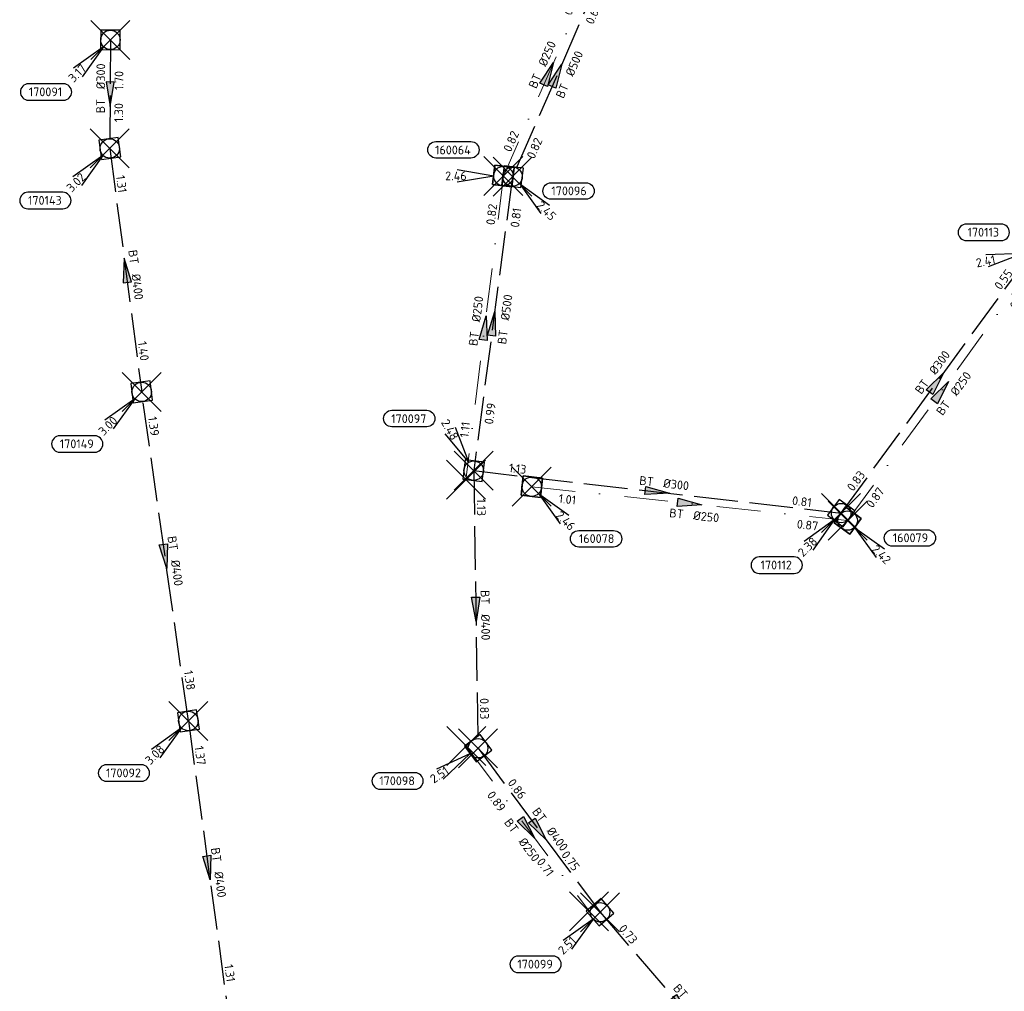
# Model space of a CAD drawing. Header units: metres. Extents: x 153343 to 157271, y 461673 to 467005.
# Tile 112 of 191: x 153775 to 153927, y 466117 to 466266. Entities that reach past the tile are written whole.
import ezdxf
from ezdxf.enums import TextEntityAlignment as Align

# ---------------------------------------------------------------- set-up
doc = ezdxf.new("R2010")
doc.units = ezdxf.units.M
doc.header["$LTSCALE"] = 0.75
doc.header["$PDMODE"] = 3
doc.header["$PDSIZE"] = 3
doc.linetypes.add('RI-HWA_BETON', pattern=[11.4, 9, -2.4])
doc.linetypes.add('RI-VWA_BETON', pattern=[19, 9, -5, 0, -5])
doc.layers.get('0').update_dxf_attribs({"lineweight": 25})
doc.layers.get('defpoints').update_dxf_attribs({"lineweight": 25})
for name, color, linetype in [('B-OI-RI-HWA_PUTNUMMER-S @ 0.75', 151, 'Continuous'), ('B-OI-RI-HWA_TRANSPORTLEIDING_BETON_300-G', 151, 'RI-HWA_BETON'), ('B-OI-RI-HWA_TRANSPORTLEIDING_BETON_400-G', 151, 'RI-HWA_BETON'), ('B-OI-RI-HWA_TRANSPORTLEIDING_BETON_500-G', 151, 'RI-HWA_BETON'), ('B-OI-RI-VWA_PUTNUMMER-S @ 0.75', 33, 'Continuous')]:
    doc.layers.add(name, color=color, linetype=linetype)
for name, color, linetype, lineweight in [('B-OI-RI-HWA_RIOOLPUT_INSPECTIEPUT-S', 151, 'Continuous', 25), ('B-OI-RI-HWA_STROOMRICHTING-S @ 0.75', 151, 'Continuous', 25), ('B-OI-RI-VWA_RIOOLPUT_INSPECTIEPUT_BETON-S', 33, 'Continuous', 25), ('B-OI-RI-VWA_STROOMRICHTING-S @ 0.75', 33, 'Continuous', 25), ('B-OI-RI-VWA_TRANSPORTLEIDING_BETON_250-G', 33, 'RI-VWA_BETON', 18)]:
    doc.layers.add(name, color=color, linetype=linetype, lineweight=lineweight)
doc.layers.add('inspectieput', color=7, linetype='Continuous', plot=False)
doc.styles.add('NLCS-ISO', font='isocpeur.ttf')

# ---------------------------------------------------------------- blocks, each defined once
blk = doc.blocks.new('*U48')
at = {"ltscale": 0.1}
blk.add_hatch(color=256, dxfattribs=at).paths.add_polyline_path([(-2.500000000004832, 0), (2.500000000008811, -0.8333333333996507), (2.500000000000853, 0.8333333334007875)])
at = {"ltscale": 0.1, "flags": 128}
blk.add_lwpolyline([(-2.500000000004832, 0), (2.500000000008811, -0.8333333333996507), (2.500000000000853, 0.8333333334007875)], close=True, dxfattribs=at)
at = {"ltscale": 0.1, "style": 'NLCS-ISO'}
for tag, p in [('BOBL', (-15.87647177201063, 1.133058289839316e-13)), ('MAT', (-1, 0.5000000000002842))]:
    blk.add_attdef(tag, text='', height=1.8, dxfattribs=at).set_placement(p, align=Align.BOTTOM_RIGHT)
for tag, p in [('DIA', (1, 0.5000000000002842)), ('BOBR', (14.93048328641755, -0.002190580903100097))]:
    blk.add_attdef(tag, text='', height=1.8, dxfattribs=at).set_placement(p, align=Align.BOTTOM_LEFT)
at = {"layer": 'defpoints', "ltscale": 0.1, "style": 'NLCS-ISO', "flags": 1}
blk.add_attdef('JVA', text='', height=1.8, dxfattribs=at).set_placement((0, -0.9999999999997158), align=Align.TOP_CENTER)
blk = doc.blocks.new('*U64')
at = {"ltscale": 0.1}
blk.add_hatch(color=256, dxfattribs=at).paths.add_polyline_path([(2.500000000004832, 0), (-2.500000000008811, -0.8333333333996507), (-2.500000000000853, 0.8333333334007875)])
at = {"ltscale": 0.1, "flags": 128}
blk.add_lwpolyline([(2.500000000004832, 0), (-2.500000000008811, -0.8333333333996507), (-2.500000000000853, 0.8333333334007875)], close=True, dxfattribs=at)
at = {"ltscale": 0.1, "style": 'NLCS-ISO'}
for tag, p in [('BOBL', (-23.91659564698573, 1.124004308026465e-13)), ('MAT', (-1, 0.5000000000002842))]:
    blk.add_attdef(tag, text='', height=1.8, dxfattribs=at).set_placement(p, align=Align.BOTTOM_RIGHT)
for tag, p in [('DIA', (1, 0.5000000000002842)), ('BOBR', (22.9706051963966, -0.007811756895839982))]:
    blk.add_attdef(tag, text='', height=1.8, dxfattribs=at).set_placement(p, align=Align.BOTTOM_LEFT)
at = {"layer": 'defpoints', "ltscale": 0.1, "style": 'NLCS-ISO', "flags": 1}
blk.add_attdef('JVA', text='', height=1.8, dxfattribs=at).set_placement((0, -0.9999999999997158), align=Align.TOP_CENTER)
blk = doc.blocks.new('*U74')
at = {"ltscale": 0.1}
blk.add_hatch(color=256, dxfattribs=at).paths.add_polyline_path([(2.500000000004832, 0), (-2.500000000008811, -0.8333333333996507), (-2.500000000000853, 0.8333333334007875)])
at = {"ltscale": 0.1, "flags": 128}
blk.add_lwpolyline([(2.500000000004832, 0), (-2.500000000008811, -0.8333333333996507), (-2.500000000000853, 0.8333333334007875)], close=True, dxfattribs=at)
at = {"ltscale": 0.1, "style": 'NLCS-ISO'}
for tag, p in [('BOBL', (-16.21236164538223, 1.132680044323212e-13)), ('MAT', (-1, 0.5000000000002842))]:
    blk.add_attdef(tag, text='', height=1.8, dxfattribs=at).set_placement(p, align=Align.BOTTOM_RIGHT)
for tag, p in [('DIA', (1, 0.5000000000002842)), ('BOBR', (15.2663730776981, -0.002425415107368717))]:
    blk.add_attdef(tag, text='', height=1.8, dxfattribs=at).set_placement(p, align=Align.BOTTOM_LEFT)
at = {"layer": 'defpoints', "ltscale": 0.1, "style": 'NLCS-ISO', "flags": 1}
blk.add_attdef('JVA', text='', height=1.8, dxfattribs=at).set_placement((0, -0.9999999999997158), align=Align.TOP_CENTER)
blk = doc.blocks.new('*U75')
at = {"ltscale": 0.1}
blk.add_hatch(color=256, dxfattribs=at).paths.add_polyline_path([(2.500000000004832, 0), (-2.500000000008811, -0.8333333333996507), (-2.500000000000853, 0.8333333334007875)])
at = {"ltscale": 0.1, "flags": 128}
blk.add_lwpolyline([(2.500000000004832, 0), (-2.500000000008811, -0.8333333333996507), (-2.500000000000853, 0.8333333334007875)], close=True, dxfattribs=at)
at = {"ltscale": 0.1, "style": 'NLCS-ISO'}
for tag, p in [('BOBL', (-7.293692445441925, 1.142723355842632e-13)), ('MAT', (-1, 0.5000000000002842))]:
    blk.add_attdef(tag, text='', height=1.8, dxfattribs=at).set_placement(p, align=Align.BOTTOM_RIGHT)
for tag, p in [('DIA', (1, 0.5000000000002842)), ('BOBR', (6.740135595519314, 0.003535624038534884))]:
    blk.add_attdef(tag, text='', height=1.8, dxfattribs=at).set_placement(p, align=Align.BOTTOM_LEFT)
at = {"layer": 'defpoints', "ltscale": 0.1, "style": 'NLCS-ISO', "flags": 1}
blk.add_attdef('JVA', text='', height=1.8, dxfattribs=at).set_placement((0, -0.9999999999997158), align=Align.TOP_CENTER)
blk = doc.blocks.new('*U83')
at = {"ltscale": 0.1}
blk.add_hatch(color=256, dxfattribs=at).paths.add_polyline_path([(2.500000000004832, 0), (-2.500000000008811, -0.8333333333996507), (-2.500000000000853, 0.8333333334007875)])
at = {"ltscale": 0.1, "flags": 128}
blk.add_lwpolyline([(2.500000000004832, 0), (-2.500000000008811, -0.8333333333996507), (-2.500000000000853, 0.8333333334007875)], close=True, dxfattribs=at)
at = {"ltscale": 0.1, "style": 'NLCS-ISO'}
for tag, p in [('BOBL', (-27.26190034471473, 1.120237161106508e-13)), ('MAT', (-1, 0.5000000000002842))]:
    blk.add_attdef(tag, text='', height=1.8, dxfattribs=at).set_placement(p, align=Align.BOTTOM_RIGHT)
for tag, p in [('DIA', (1, 0.5000000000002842)), ('BOBR', (27.70062234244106, -0.01111870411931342))]:
    blk.add_attdef(tag, text='', height=1.8, dxfattribs=at).set_placement(p, align=Align.BOTTOM_LEFT)
at = {"layer": 'defpoints', "ltscale": 0.1, "style": 'NLCS-ISO', "flags": 1}
blk.add_attdef('JVA', text='', height=1.8, dxfattribs=at).set_placement((0, -0.9999999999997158), align=Align.TOP_CENTER)
blk = doc.blocks.new('*U76')
at = {"ltscale": 0.1}
blk.add_hatch(color=256, dxfattribs=at).paths.add_polyline_path([(2.500000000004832, 0), (-2.500000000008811, -0.8333333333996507), (-2.500000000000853, 0.8333333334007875)])
at = {"ltscale": 0.1, "flags": 128}
blk.add_lwpolyline([(2.500000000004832, 0), (-2.500000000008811, -0.8333333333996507), (-2.500000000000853, 0.8333333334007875)], close=True, dxfattribs=at)
at = {"ltscale": 0.1, "style": 'NLCS-ISO'}
for tag, p in [('BOBL', (-19.17238766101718, 1.129346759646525e-13)), ('MAT', (-1, 0.5000000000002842))]:
    blk.add_attdef(tag, text='', height=1.8, dxfattribs=at).set_placement(p, align=Align.BOTTOM_RIGHT)
for tag, p in [('DIA', (1, 0.5000000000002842)), ('BOBR', (18.22639836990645, -0.004494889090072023))]:
    blk.add_attdef(tag, text='', height=1.8, dxfattribs=at).set_placement(p, align=Align.BOTTOM_LEFT)
at = {"layer": 'defpoints', "ltscale": 0.1, "style": 'NLCS-ISO', "flags": 1}
blk.add_attdef('JVA', text='', height=1.8, dxfattribs=at).set_placement((0, -0.9999999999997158), align=Align.TOP_CENTER)
blk = doc.blocks.new('*U77')
at = {"ltscale": 0.1}
blk.add_hatch(color=256, dxfattribs=at).paths.add_polyline_path([(2.500000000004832, 0), (-2.500000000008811, -0.8333333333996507), (-2.500000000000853, 0.8333333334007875)])
at = {"ltscale": 0.1, "flags": 128}
blk.add_lwpolyline([(2.500000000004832, 0), (-2.500000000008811, -0.8333333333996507), (-2.500000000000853, 0.8333333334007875)], close=True, dxfattribs=at)
at = {"ltscale": 0.1, "style": 'NLCS-ISO'}
for tag, p in [('BOBL', (-16.18689436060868, -3.240000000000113)), ('MAT', (-1.000000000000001, -3.740000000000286))]:
    blk.add_attdef(tag, text='', height=1.8, dxfattribs=at).set_placement(p, align=Align.BOTTOM_RIGHT)
for tag, p in [('DIA', (0.9999999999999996, -3.740000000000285)), ('BOBR', (20.1716238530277, -3.234145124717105))]:
    blk.add_attdef(tag, text='', height=1.8, dxfattribs=at).set_placement(p, align=Align.BOTTOM_LEFT)
at = {"layer": 'defpoints', "ltscale": 0.1, "style": 'NLCS-ISO', "flags": 1}
blk.add_attdef('JVA', text='', height=1.8, dxfattribs=at).set_placement((0, -0.9999999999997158), align=Align.TOP_CENTER)
blk = doc.blocks.new('*U91')
at = {"ltscale": 0.1}
blk.add_hatch(color=256, dxfattribs=at).paths.add_polyline_path([(2.500000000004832, 0), (-2.500000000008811, -0.8333333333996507), (-2.500000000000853, 0.8333333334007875)])
at = {"ltscale": 0.1, "flags": 128}
blk.add_lwpolyline([(2.500000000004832, 0), (-2.500000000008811, -0.8333333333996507), (-2.500000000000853, 0.8333333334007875)], close=True, dxfattribs=at)
at = {"ltscale": 0.1, "style": 'NLCS-ISO'}
for tag, p in [('BOBL', (-24.79381163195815, 1.123016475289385e-13)), ('MAT', (-1, 0.5000000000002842))]:
    blk.add_attdef(tag, text='', height=1.8, dxfattribs=at).set_placement(p, align=Align.BOTTOM_RIGHT)
for tag, p in [('DIA', (1, 0.5000000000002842)), ('BOBR', (23.84782096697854, -0.008425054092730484))]:
    blk.add_attdef(tag, text='', height=1.8, dxfattribs=at).set_placement(p, align=Align.BOTTOM_LEFT)
at = {"layer": 'defpoints', "ltscale": 0.1, "style": 'NLCS-ISO', "flags": 1}
blk.add_attdef('JVA', text='', height=1.8, dxfattribs=at).set_placement((0, -0.9999999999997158), align=Align.TOP_CENTER)
blk = doc.blocks.new('*U88')
at = {"ltscale": 0.1}
blk.add_hatch(color=256, dxfattribs=at).paths.add_polyline_path([(2.500000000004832, 0), (-2.500000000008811, -0.8333333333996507), (-2.500000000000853, 0.8333333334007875)])
at = {"ltscale": 0.1, "flags": 128}
blk.add_lwpolyline([(2.500000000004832, 0), (-2.500000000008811, -0.8333333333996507), (-2.500000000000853, 0.8333333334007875)], close=True, dxfattribs=at)
at = {"ltscale": 0.1, "style": 'NLCS-ISO'}
for tag, p in [('BOBL', (-21.12784763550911, 1.127144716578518e-13)), ('MAT', (-1, 0.5000000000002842))]:
    blk.add_attdef(tag, text='', height=1.8, dxfattribs=at).set_placement(p, align=Align.BOTTOM_RIGHT)
for tag, p in [('DIA', (1, 0.5000000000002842)), ('BOBR', (20.18185786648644, -0.005862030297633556))]:
    blk.add_attdef(tag, text='', height=1.8, dxfattribs=at).set_placement(p, align=Align.BOTTOM_LEFT)
at = {"layer": 'defpoints', "ltscale": 0.1, "style": 'NLCS-ISO', "flags": 1}
blk.add_attdef('JVA', text='', height=1.8, dxfattribs=at).set_placement((0, -0.9999999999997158), align=Align.TOP_CENTER)
blk = doc.blocks.new('*U89')
at = {"ltscale": 0.1}
blk.add_hatch(color=256, dxfattribs=at).paths.add_polyline_path([(-2.500000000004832, 0), (2.500000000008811, -0.8333333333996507), (2.500000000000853, 0.8333333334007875)])
at = {"ltscale": 0.1, "flags": 128}
blk.add_lwpolyline([(-2.500000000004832, 0), (2.500000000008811, -0.8333333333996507), (2.500000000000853, 0.8333333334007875)], close=True, dxfattribs=at)
at = {"ltscale": 0.1, "style": 'NLCS-ISO'}
for tag, p in [('MAT', (-1, 0.5000000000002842)), ('BOBL', (-1.809087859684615, -3.239999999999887))]:
    blk.add_attdef(tag, text='', height=1.8, dxfattribs=at).set_placement(p, align=Align.BOTTOM_RIGHT)
for tag, p in [('DIA', (1, 0.5000000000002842)), ('BOBR', (0.8631028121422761, -3.240801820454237))]:
    blk.add_attdef(tag, text='', height=1.8, dxfattribs=at).set_placement(p, align=Align.BOTTOM_LEFT)
at = {"layer": 'defpoints', "ltscale": 0.1, "style": 'NLCS-ISO', "flags": 1}
blk.add_attdef('JVA', text='', height=1.8, dxfattribs=at).set_placement((0, -0.9999999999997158), align=Align.TOP_CENTER)
blk = doc.blocks.new('*U197')
at = {"ltscale": 0.1}
blk.add_hatch(color=256, dxfattribs=at).paths.add_polyline_path([(2.500000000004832, 0), (-2.500000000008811, -0.8333333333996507), (-2.500000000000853, 0.8333333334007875)])
at = {"ltscale": 0.1, "flags": 128}
blk.add_lwpolyline([(2.500000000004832, 0), (-2.500000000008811, -0.8333333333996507), (-2.500000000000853, 0.8333333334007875)], close=True, dxfattribs=at)
at = {"ltscale": 0.1, "style": 'NLCS-ISO'}
for tag, p in [('BOBL', (-13.3745258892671, -3.240000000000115)), ('MAT', (-1.000000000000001, -3.740000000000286))]:
    blk.add_attdef(tag, text='', height=1.8, dxfattribs=at).set_placement(p, align=Align.BOTTOM_RIGHT)
for tag, p in [('DIA', (0.9999999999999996, -3.740000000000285)), ('BOBR', (12.42853801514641, -3.239558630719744))]:
    blk.add_attdef(tag, text='', height=1.8, dxfattribs=at).set_placement(p, align=Align.BOTTOM_LEFT)
at = {"layer": 'defpoints', "ltscale": 0.1, "style": 'NLCS-ISO', "flags": 1}
blk.add_attdef('JVA', text='', height=1.8, dxfattribs=at).set_placement((0, -0.9999999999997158), align=Align.TOP_CENTER)
blk = doc.blocks.new('*U2351')
at = {"ltscale": 0.1}
blk.add_hatch(color=256, dxfattribs=at).paths.add_polyline_path([(2.500000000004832, 0), (-2.500000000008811, -0.8333333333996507), (-2.500000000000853, 0.8333333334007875)])
at = {"ltscale": 0.1, "flags": 128}
blk.add_lwpolyline([(2.500000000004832, 0), (-2.500000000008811, -0.8333333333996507), (-2.500000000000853, 0.8333333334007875)], close=True, dxfattribs=at)
at = {"ltscale": 0.1, "style": 'NLCS-ISO'}
for tag, p in [('BOBL', (-23.41164150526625, -3.240000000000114)), ('MAT', (-1.000000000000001, -3.740000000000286))]:
    blk.add_attdef(tag, text='', height=1.8, dxfattribs=at).set_placement(p, align=Align.BOTTOM_RIGHT)
for tag, p in [('DIA', (0.9999999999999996, -3.740000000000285)), ('BOBR', (22.46565117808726, -3.232541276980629))]:
    blk.add_attdef(tag, text='', height=1.8, dxfattribs=at).set_placement(p, align=Align.BOTTOM_LEFT)
at = {"layer": 'defpoints', "ltscale": 0.1, "style": 'NLCS-ISO', "flags": 1}
blk.add_attdef('JVA', text='', height=1.8, dxfattribs=at).set_placement((0, -0.9999999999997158), align=Align.TOP_CENTER)
blk = doc.blocks.new('*U2352')
at = {"ltscale": 0.1}
blk.add_hatch(color=256, dxfattribs=at).paths.add_polyline_path([(2.500000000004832, 0), (-2.500000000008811, -0.8333333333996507), (-2.500000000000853, 0.8333333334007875)])
at = {"ltscale": 0.1, "flags": 128}
blk.add_lwpolyline([(2.500000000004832, 0), (-2.500000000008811, -0.8333333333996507), (-2.500000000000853, 0.8333333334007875)], close=True, dxfattribs=at)
at = {"ltscale": 0.1, "style": 'NLCS-ISO'}
for tag, p in [('BOBL', (-23.28834633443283, -3.240000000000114)), ('MAT', (-1.000000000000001, -3.740000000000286))]:
    blk.add_attdef(tag, text='', height=1.8, dxfattribs=at).set_placement(p, align=Align.BOTTOM_RIGHT)
for tag, p in [('DIA', (0.9999999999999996, -3.740000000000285)), ('BOBR', (22.34235603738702, -3.232627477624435))]:
    blk.add_attdef(tag, text='', height=1.8, dxfattribs=at).set_placement(p, align=Align.BOTTOM_LEFT)
at = {"layer": 'defpoints', "ltscale": 0.1, "style": 'NLCS-ISO', "flags": 1}
blk.add_attdef('JVA', text='', height=1.8, dxfattribs=at).set_placement((0, -0.9999999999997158), align=Align.TOP_CENTER)
blk = doc.blocks.new('*U2364')
at = {"ltscale": 0.1}
blk.add_hatch(color=256, dxfattribs=at).paths.add_polyline_path([(2.500000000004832, 0), (-2.500000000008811, -0.8333333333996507), (-2.500000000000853, 0.8333333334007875)])
at = {"ltscale": 0.1, "flags": 128}
blk.add_lwpolyline([(2.500000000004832, 0), (-2.500000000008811, -0.8333333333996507), (-2.500000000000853, 0.8333333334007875)], close=True, dxfattribs=at)
at = {"ltscale": 0.1, "style": 'NLCS-ISO'}
for tag, p in [('BOBL', (-6.11178095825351, -3.240000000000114)), ('MAT', (-1.000000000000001, -3.740000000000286))]:
    blk.add_attdef(tag, text='', height=1.8, dxfattribs=at).set_placement(p, align=Align.BOTTOM_RIGHT)
for tag, p in [('DIA', (0.9999999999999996, -3.740000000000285)), ('BOBR', (6.557081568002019, -3.237650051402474))]:
    blk.add_attdef(tag, text='', height=1.8, dxfattribs=at).set_placement(p, align=Align.BOTTOM_LEFT)
at = {"layer": 'defpoints', "ltscale": 0.1, "style": 'NLCS-ISO', "flags": 1}
blk.add_attdef('JVA', text='', height=1.8, dxfattribs=at).set_placement((0, -0.9999999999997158), align=Align.TOP_CENTER)
blk = doc.blocks.new('*U2365')
at = {"ltscale": 0.1}
blk.add_hatch(color=256, dxfattribs=at).paths.add_polyline_path([(2.500000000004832, 0), (-2.500000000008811, -0.8333333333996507), (-2.500000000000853, 0.8333333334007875)])
at = {"ltscale": 0.1, "flags": 128}
blk.add_lwpolyline([(2.500000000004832, 0), (-2.500000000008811, -0.8333333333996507), (-2.500000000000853, 0.8333333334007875)], close=True, dxfattribs=at)
at = {"ltscale": 0.1, "style": 'NLCS-ISO'}
for tag, p in [('BOBL', (-19.62842417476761, 1.128833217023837e-13)), ('MAT', (-1, 0.5000000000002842))]:
    blk.add_attdef(tag, text='', height=1.8, dxfattribs=at).set_placement(p, align=Align.BOTTOM_RIGHT)
for tag, p in [('DIA', (1, 0.5000000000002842)), ('BOBR', (21.14005011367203, -0.006531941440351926))]:
    blk.add_attdef(tag, text='', height=1.8, dxfattribs=at).set_placement(p, align=Align.BOTTOM_LEFT)
at = {"layer": 'defpoints', "ltscale": 0.1, "style": 'NLCS-ISO', "flags": 1}
blk.add_attdef('JVA', text='', height=1.8, dxfattribs=at).set_placement((0, -0.9999999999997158), align=Align.TOP_CENTER)
blk = doc.blocks.new('*U2355')
at = {"ltscale": 0.1}
blk.add_hatch(color=256, dxfattribs=at).paths.add_polyline_path([(2.500000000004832, 0), (-2.500000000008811, -0.8333333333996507), (-2.500000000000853, 0.8333333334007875)])
at = {"ltscale": 0.1, "flags": 128}
blk.add_lwpolyline([(2.500000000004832, 0), (-2.500000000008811, -0.8333333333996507), (-2.500000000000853, 0.8333333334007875)], close=True, dxfattribs=at)
at = {"ltscale": 0.1, "style": 'NLCS-ISO'}
for tag, p in [('BOBL', (-13.62468588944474, 1.135594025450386e-13)), ('MAT', (-1, 0.5000000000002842))]:
    blk.add_attdef(tag, text='', height=1.8, dxfattribs=at).set_placement(p, align=Align.BOTTOM_RIGHT)
for tag, p in [('DIA', (1, 0.5000000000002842)), ('BOBR', (12.67869795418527, -0.0006162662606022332))]:
    blk.add_attdef(tag, text='', height=1.8, dxfattribs=at).set_placement(p, align=Align.BOTTOM_LEFT)
at = {"layer": 'defpoints', "ltscale": 0.1, "style": 'NLCS-ISO', "flags": 1}
blk.add_attdef('JVA', text='', height=1.8, dxfattribs=at).set_placement((0, -0.9999999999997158), align=Align.TOP_CENTER)
blk = doc.blocks.new('B-SRI-PUT_HWA-SO')
at = {"lineweight": -3, "flags": 128}
blk.add_lwpolyline([(-1.999999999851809, -2.00000000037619), (2.000000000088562, -2.000000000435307), (2.000000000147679, 1.99999999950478), (-2.00000000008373, 1.999999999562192)], close=True, dxfattribs=at)
at = {"lineweight": -3}
blk.add_circle((0, 0), 1.999999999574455, dxfattribs=at)
blk = doc.blocks.new('*U241')
for q in [(-7.601397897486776, -5.833630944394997), (-5.833630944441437, -7.601397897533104)]:
    blk.add_line((-1.414213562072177, -1.414213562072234), q)
blk.add_lwpolyline([(-16.8101220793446, -12.39118641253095), (-9.652067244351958, -12.39118641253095, 0.9999999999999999), (-9.652067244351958, -9.006816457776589), (-16.8101220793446, -9.006816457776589, 0.9999999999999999)], format="xyb", close=True)
at = {"ltscale": 0.1, "style": 'NLCS-ISO'}
blk.add_attdef('PUTHGT', text='', height=1.8, rotation=44.99999999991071, dxfattribs=at).set_placement((-8.442832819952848, -8.482353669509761), align=Align.MIDDLE_LEFT)
blk.add_attdef('PUTNR', text='', height=1.8, dxfattribs=at).set_placement((-13.33333333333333, -8.866666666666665), align=Align.MIDDLE_CENTER)
blk = doc.blocks.new('*U444')
for q in [(-8.558000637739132, -4.309654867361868), (-7.15189520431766, -6.376746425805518)]:
    blk.add_line((-1.653673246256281, -1.124884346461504), q)
blk.add_lwpolyline([(-20.10422850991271, -8.415023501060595), (-12.94617367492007, -8.415023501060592, 0.9999999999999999), (-12.94617367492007, -5.030653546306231), (-20.10422850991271, -5.030653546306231, 0.9999999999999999)], format="xyb", close=True)
at = {"ltscale": 0.1, "style": 'NLCS-ISO'}
blk.add_attdef('PUTHGT', text='', height=1.8, rotation=34.22485912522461, dxfattribs=at).set_placement((-9.879792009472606, -6.754365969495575), align=Align.MIDDLE_LEFT)
blk.add_attdef('PUTNR', text='', height=1.8, dxfattribs=at).set_placement((-16.62743976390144, -4.890503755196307), align=Align.MIDDLE_CENTER)
blk = doc.blocks.new('*U445')
for q in [(-3.704886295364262, 8.836646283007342), (-5.864642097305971, 7.577497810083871)]:
    blk.add_line((-1.007318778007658, 1.72780464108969), q)
blk.add_lwpolyline([(-16.8101220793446, 12.39118641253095), (-9.652067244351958, 12.39118641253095, -0.9999999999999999), (-9.652067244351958, 9.006816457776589), (-16.8101220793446, 9.006816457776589, -0.9999999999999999)], format="xyb", close=True)
at = {"ltscale": 0.1, "style": 'NLCS-ISO'}
blk.add_attdef('PUTNR', text='', height=1.8, dxfattribs=at).set_placement((-13.33333333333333, 10.66666666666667), align=Align.MIDDLE_CENTER)
blk.add_attdef('PUTHGT', text='', height=1.8, rotation=300.2423999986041, dxfattribs=at).set_placement((-6.003610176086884, 10.35318379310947), align=Align.MIDDLE_LEFT)
blk = doc.blocks.new('*U471')
for q in [(-9.559813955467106, -0.6499670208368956), (-9.066295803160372, -3.100770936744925)]:
    blk.add_line((-1.960643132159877, -0.3948145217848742), q)
blk.add_lwpolyline([(-13.54224987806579, 2.288041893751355), (-6.384195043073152, 2.288041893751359, 0.9999999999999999), (-6.384195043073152, 5.672411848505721), (-13.54224987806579, 5.672411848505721, 0.9999999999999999)], format="xyb", close=True)
at = {"ltscale": 0.1, "style": 'NLCS-ISO'}
blk.add_attdef('PUTNR', text='', height=1.8, dxfattribs=at).set_placement((-10.06546113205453, 5.812561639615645), align=Align.MIDDLE_CENTER)
blk.add_attdef('PUTHGT', text='', height=1.8, rotation=11.38538350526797, dxfattribs=at).set_placement((-11.72688769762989, -2.389948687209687), align=Align.MIDDLE_LEFT)
blk = doc.blocks.new('*U467')
for q in [(5.833630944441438, -7.601397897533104), (7.601397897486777, -5.833630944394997)]:
    blk.add_line((1.414213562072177, -1.414213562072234), q)
blk.add_lwpolyline([(15.08451644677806, -4.650341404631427), (7.926461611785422, -4.650341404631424, -0.9999999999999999), (7.926461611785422, -1.265971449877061), (15.08451644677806, -1.265971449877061, -0.9999999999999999)], format="xyb", close=True)
at = {"ltscale": 0.1, "style": 'NLCS-ISO'}
blk.add_attdef('PUTNR', text='', height=1.8, dxfattribs=at).set_placement((11.6077277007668, -1.125821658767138), align=Align.MIDDLE_CENTER)
blk.add_attdef('PUTHGT', text='', height=1.8, rotation=315.0000000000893, dxfattribs=at).set_placement((5.388131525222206, -5.427652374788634), align=Align.MIDDLE_LEFT)
blk = doc.blocks.new('*U514')
for q in [(5.833630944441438, -7.601397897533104), (7.601397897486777, -5.833630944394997)]:
    blk.add_line((1.414213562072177, -1.414213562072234), q)
blk.add_lwpolyline([(16.37863890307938, -5.267177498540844), (9.220584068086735, -5.267177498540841, -0.9999999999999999), (9.220584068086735, -1.882807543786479), (16.37863890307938, -1.882807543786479, -0.9999999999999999)], format="xyb", close=True)
at = {"ltscale": 0.1, "style": 'NLCS-ISO'}
blk.add_attdef('PUTNR', text='', height=1.8, dxfattribs=at).set_placement((12.90185015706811, -1.742657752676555), align=Align.MIDDLE_CENTER)
blk.add_attdef('PUTHGT', text='', height=1.8, rotation=315.0000000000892, dxfattribs=at).set_placement((5.388131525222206, -5.427652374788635), align=Align.MIDDLE_LEFT)
blk = doc.blocks.new('*U321')
for q in [(5.833630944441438, -7.601397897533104), (7.601397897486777, -5.833630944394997)]:
    blk.add_line((1.414213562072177, -1.414213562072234), q)
blk.add_lwpolyline([(16.8101220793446, -12.39118641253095), (9.652067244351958, -12.39118641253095, -0.9999999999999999), (9.652067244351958, -9.006816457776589), (16.8101220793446, -9.006816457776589, -0.9999999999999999)], format="xyb", close=True)
at = {"ltscale": 0.1, "style": 'NLCS-ISO'}
blk.add_attdef('PUTHGT', text='', height=1.8, rotation=315.0000000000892, dxfattribs=at).set_placement((5.388131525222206, -5.427652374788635), align=Align.MIDDLE_LEFT)
blk.add_attdef('PUTNR', text='', height=1.8, dxfattribs=at).set_placement((13.33333333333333, -8.866666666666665), align=Align.MIDDLE_CENTER)
blk = doc.blocks.new('*U531')
for q in [(-9.499999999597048, 1.250000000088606), (-9.49999999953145, -1.250000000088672)]:
    blk.add_line((-1.999999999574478, 4.152234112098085e-14), q)
blk.add_lwpolyline([(-13.85327183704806, 7.07873267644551), (-6.695217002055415, 7.078732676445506, -0.9999999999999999), (-6.695217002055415, 3.694362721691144), (-13.85327183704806, 3.694362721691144, -0.9999999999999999)], format="xyb", close=True)
at = {"ltscale": 0.1, "style": 'NLCS-ISO'}
blk.add_attdef('PUTNR', text='', height=1.8, dxfattribs=at).set_placement((-10.37648309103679, 5.354212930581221), align=Align.MIDDLE_CENTER)
blk.add_attdef('PUTHGT', text='', height=1.8, dxfattribs=at).set_placement((-11.96791413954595, 0.02794546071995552), align=Align.MIDDLE_LEFT)
blk = doc.blocks.new('B-SRI-PUT_VWA-SO')
at = {"flags": 128}
blk.add_lwpolyline([(-2.00008364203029, 2.000083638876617), (1.99991635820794, 2.000083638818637), (1.999916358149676, -1.99991636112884), (-2.000083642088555, -1.999916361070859)], close=True, dxfattribs=at)
at = {"lineweight": -3, "flags": 128}
blk.add_lwpolyline([(2.000083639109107, -1.99991635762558), (1.99991635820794, 2.000083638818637), (-2.000083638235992, 1.999916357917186), (-1.999916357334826, -2.000083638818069)], close=True, dxfattribs=at)
at = {"lineweight": -3}
blk.add_circle((0, 0), 1.999999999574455, dxfattribs=at)

msp = doc.modelspace()

# ---------------------------------------------------------------- linework, layer by layer
at = {"layer": 'B-OI-RI-HWA_TRANSPORTLEIDING_BETON_300-G', "transparency": 33554610}
for p, q in [((153789.1, 466263.13), (153789, 466246.41)), ((153901.66, 466190.24), (153931.11, 466230.5)), ((153845.06, 466196.78), (153901.66, 466190.24))]:
    msp.add_line(p, q, dxfattribs=at)
at = {"layer": 'B-OI-RI-HWA_TRANSPORTLEIDING_BETON_400-G', "transparency": 33554610}
for p, q in [((153789, 466246.41), (153793.92, 466208.91)), ((153801.11, 466158.22), (153793.92, 466208.91)), ((153845.06, 466196.78), (153845.73, 466154.02)), ((153801.11, 466158.22), (153807.28, 466112.94)), ((153845.73, 466154.02), (153864.52, 466128.76)), ((153864.52, 466128.76), (153889.53, 466099.72))]:
    msp.add_line(p, q, dxfattribs=at)
at = {"layer": 'B-OI-RI-HWA_TRANSPORTLEIDING_BETON_500-G', "transparency": 33554610}
for p, q in [((153864.7, 466273.28), (153851.04, 466242.07)), ((153851.04, 466242.07), (153845.06, 466196.78))]:
    msp.add_line(p, q, dxfattribs=at)
at = {"layer": 'B-OI-RI-VWA_TRANSPORTLEIDING_BETON_250-G', "transparency": 33554610}
for p, q in [((153863.55, 466273.67), (153849.64, 466242.16)), ((153849.64, 466242.16), (153843.86, 466195.38)), ((153902.66, 466189.09), (153931.51, 466228.85)), ((153854, 466194.31), (153902.66, 466189.09)), ((153843.91, 466154.36), (153862.83, 466128.91))]:
    msp.add_line(p, q, dxfattribs=at)
at = {"layer": 'inspectieput', "color": 0, "transparency": 33554610}
for p in [(153789.1, 466263.13), (153789, 466246.41), (153849.64, 466242.16), (153851.04, 466242.07), (153793.92, 466208.91), (153845.06, 466196.78), (153843.86, 466195.38), (153854, 466194.31), (153901.66, 466190.24), (153902.66, 466189.09), (153801.11, 466158.22), (153843.91, 466154.36), (153845.73, 466154.02), (153862.83, 466128.91), (153864.52, 466128.76)]:
    msp.add_point(p, dxfattribs=at)
at = {"layer": 'inspectieput'}
for p in [(153789.1, 466263.13), (153789.1, 466263.13), (153789, 466246.41), (153789, 466246.41), (153849.64, 466242.16), (153849.64, 466242.16), (153851.04, 466242.07), (153851.04, 466242.07), (153793.92, 466208.91), (153793.92, 466208.91), (153845.06, 466196.78), (153845.06, 466196.78), (153843.86, 466195.38), (153843.86, 466195.38), (153854, 466194.31), (153854, 466194.31), (153901.66, 466190.24), (153901.66, 466190.24), (153902.66, 466189.09), (153902.66, 466189.09), (153801.11, 466158.22), (153801.11, 466158.22), (153843.91, 466154.36), (153843.91, 466154.36), (153845.73, 466154.02), (153845.73, 466154.02), (153862.83, 466128.91), (153862.83, 466128.91), (153864.52, 466128.76), (153864.52, 466128.76)]:
    msp.add_point(p, dxfattribs=at)

# ---------------------------------------------------------------- block references
at = {"layer": 'B-OI-RI-HWA_PUTNUMMER-S @ 0.75', "color": 0, "transparency": 33554610}
ref = msp.add_blockref('*U241', (153789.1, 466263.13), dxfattribs=dict(at, xscale=0.75, yscale=0.75, zscale=0.75))
ref.add_attrib('PUTNR', '170091', dxfattribs={"layer": '0', "ltscale": 0.1, "height": 1.35, "style": 'NLCS-ISO'}).set_placement((153779.1, 466255.13), align=Align.MIDDLE_CENTER)
ref.add_attrib('PUTHGT', '3.17', dxfattribs={"layer": '0', "ltscale": 0.1, "height": 1.35, "rotation": 44.99999999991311, "style": 'NLCS-ISO'}).set_placement((153782.958794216, 466256.9591535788), align=Align.MIDDLE_LEFT)
ref = msp.add_blockref('*U241', (153789, 466246.41), dxfattribs=dict(at, xscale=0.75, yscale=0.75, zscale=0.75))
ref.add_attrib('PUTNR', '170143', dxfattribs={"layer": '0', "ltscale": 0.1, "height": 1.35, "style": 'NLCS-ISO'}).set_placement((153779, 466238.41), align=Align.MIDDLE_CENTER)
ref.add_attrib('PUTHGT', '3.02', dxfattribs={"layer": '0', "ltscale": 0.1, "height": 1.35, "rotation": 44.99999999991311, "style": 'NLCS-ISO'}).set_placement((153782.667875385, 466240.0482347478), align=Align.MIDDLE_LEFT)
ref = msp.add_blockref('*U467', (153851.04, 466242.07), dxfattribs=dict(at, xscale=0.75, yscale=0.75, zscale=0.75))
ref.add_attrib('PUTNR', '170096', dxfattribs={"layer": '0', "ltscale": 0.1, "height": 1.35, "style": 'NLCS-ISO'}).set_placement((153859.7457957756, 466239.8756337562), align=Align.MIDDLE_CENTER)
ref.add_attrib('PUTHGT', '2.45', dxfattribs={"layer": '0', "ltscale": 0.1, "height": 1.35, "rotation": 315.0000000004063, "style": 'NLCS-ISO'}).set_placement((153855.0810986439, 466237.9992607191), align=Align.MIDDLE_LEFT)
ref = msp.add_blockref('*U471', (153931.11, 466230.5), dxfattribs=dict(at, xscale=0.75, yscale=0.75, zscale=0.75))
ref.add_attrib('PUTNR', '170113', dxfattribs={"layer": '0', "ltscale": 0.1, "height": 1.35, "style": 'NLCS-ISO'}).set_placement((153923.560904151, 466233.5094212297), align=Align.MIDDLE_CENTER)
ref.add_attrib('PUTHGT', '2.41', dxfattribs={"layer": '0', "ltscale": 0.1, "height": 1.35, "rotation": 11.38538350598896, "style": 'NLCS-ISO'}).set_placement((153922.4471776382, 466228.7341884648), align=Align.MIDDLE_LEFT)
ref = msp.add_blockref('*U241', (153793.92, 466208.91), dxfattribs=dict(at, xscale=0.75, yscale=0.75, zscale=0.75))
ref.add_attrib('PUTNR', '170149', dxfattribs={"layer": '0', "ltscale": 0.1, "height": 1.35, "style": 'NLCS-ISO'}).set_placement((153783.92, 466200.91), align=Align.MIDDLE_CENTER)
ref.add_attrib('PUTHGT', '3.00', dxfattribs={"layer": '0', "ltscale": 0.1, "height": 1.35, "rotation": 44.99999999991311, "style": 'NLCS-ISO'}).set_placement((153787.587875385, 466202.5482347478), align=Align.MIDDLE_LEFT)
at = {"layer": 'B-OI-RI-HWA_PUTNUMMER-S @ 0.75', "color": 0, "transparency": 33554610, "xscale": 0.75, "yscale": 0.75, "zscale": 0.75}
msp.add_blockref('*U445', (153845.06, 466196.78), dxfattribs=at).add_auto_attribs({'PUTNR': '170097', 'PUTHGT': '2.48'})
at = {"layer": 'B-OI-RI-HWA_PUTNUMMER-S @ 0.75', "color": 0, "transparency": 33554610}
ref = msp.add_blockref('*U241', (153901.66, 466190.24), dxfattribs=dict(at, xscale=0.75, yscale=0.75, zscale=0.75))
ref.add_attrib('PUTNR', '170112', dxfattribs={"layer": '0', "ltscale": 0.1, "height": 1.35, "style": 'NLCS-ISO'}).set_placement((153891.66, 466182.24), align=Align.MIDDLE_CENTER)
ref.add_attrib('PUTHGT', '2.38', dxfattribs={"layer": '0', "ltscale": 0.1, "height": 1.35, "rotation": 44.99999999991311, "style": 'NLCS-ISO'}).set_placement((153895.327875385, 466183.8782347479), align=Align.MIDDLE_LEFT)
ref = msp.add_blockref('*U241', (153801.11, 466158.22), dxfattribs=dict(at, xscale=0.75, yscale=0.75, zscale=0.75))
ref.add_attrib('PUTNR', '170092', dxfattribs={"layer": '0', "ltscale": 0.1, "height": 1.35, "style": 'NLCS-ISO'}).set_placement((153791.11, 466150.22), align=Align.MIDDLE_CENTER)
ref.add_attrib('PUTHGT', '3.08', dxfattribs={"layer": '0', "ltscale": 0.1, "height": 1.35, "rotation": 44.99999999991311, "style": 'NLCS-ISO'}).set_placement((153794.777875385, 466151.8582347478), align=Align.MIDDLE_LEFT)
ref = msp.add_blockref('*U444', (153845.73, 466154.02), dxfattribs=dict(at, xscale=0.75, yscale=0.75, zscale=0.75))
ref.add_attrib('PUTNR', '170098', dxfattribs={"layer": '0', "ltscale": 0.1, "height": 1.35, "style": 'NLCS-ISO'}).set_placement((153833.2594201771, 466149.0021221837), align=Align.MIDDLE_CENTER)
ref.add_attrib('PUTHGT', '2.51', dxfattribs={"layer": '0', "ltscale": 0.1, "height": 1.35, "rotation": 34.22485912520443, "style": 'NLCS-ISO'}).set_placement((153838.5434018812, 466149.1060849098), align=Align.MIDDLE_LEFT)
ref = msp.add_blockref('*U241', (153864.52, 466128.76), dxfattribs=dict(at, xscale=0.75, yscale=0.75, zscale=0.75))
ref.add_attrib('PUTNR', '170099', dxfattribs={"layer": '0', "ltscale": 0.1, "height": 1.35, "style": 'NLCS-ISO'}).set_placement((153854.52, 466120.76), align=Align.MIDDLE_CENTER)
ref.add_attrib('PUTHGT', '2.51', dxfattribs={"layer": '0', "ltscale": 0.1, "height": 1.35, "rotation": 44.99999999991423, "style": 'NLCS-ISO'}).set_placement((153858.3787942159, 466122.5891535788), align=Align.MIDDLE_LEFT)
at = {"layer": 'B-OI-RI-HWA_RIOOLPUT_INSPECTIEPUT-S', "transparency": 33554610}
for p, xscale, yscale, zscale, rotation in [((153789.1, 466263.13), 0.75, 0.75, 0.75, 269.6573259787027), ((153789.1, 466263.13), 0.75, 0.75, 0.75, 269.6573259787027), ((153789.1, 466263.13), 0.75, 0.75, 0.75, 269.6573259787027), ((153789, 466246.41), 0.7500000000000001, 0.7500000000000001, 0.7500000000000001, 277.4745140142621), ((153789, 466246.41), 0.7500000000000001, 0.7500000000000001, 0.7500000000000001, 277.4745140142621), ((153789, 466246.41), 0.7500000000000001, 0.7500000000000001, 0.7500000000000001, 277.4745140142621), ((153851.04, 466242.07), 0.7499999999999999, 0.7499999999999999, 0.7499999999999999, 262.4782910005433), ((153851.04, 466242.07), 0.7499999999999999, 0.7499999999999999, 0.7499999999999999, 262.4782910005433), ((153851.04, 466242.07), 0.7499999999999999, 0.7499999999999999, 0.7499999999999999, 262.4782910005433), ((153793.92, 466208.9099999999), 0.7500000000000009, 0.7500000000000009, 0.7500000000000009, 97.47451401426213), ((153793.92, 466208.9099999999), 0.7500000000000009, 0.7500000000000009, 0.7500000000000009, 97.47451401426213), ((153793.92, 466208.9099999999), 0.7500000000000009, 0.7500000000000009, 0.7500000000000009, 97.47451401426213), ((153845.06, 466196.78), 0.75, 0.75, 0.75, 353.4088340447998), ((153845.06, 466196.78), 0.75, 0.75, 0.75, 353.4088340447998), ((153845.06, 466196.78), 0.75, 0.75, 0.75, 353.4088340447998), ((153901.66, 466190.24), 0.75, 0.75, 0.75, 53.81470597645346), ((153901.66, 466190.24), 0.75, 0.75, 0.75, 53.81470597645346), ((153901.66, 466190.24), 0.75, 0.75, 0.75, 53.81470597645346), ((153801.11, 466158.22), 0.7499999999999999, 0.7499999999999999, 0.7499999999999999, 98.0731262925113), ((153801.11, 466158.22), 0.7499999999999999, 0.7499999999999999, 0.7499999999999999, 98.0731262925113), ((153801.11, 466158.22), 0.7499999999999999, 0.7499999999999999, 0.7499999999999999, 98.0731262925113), ((153845.73, 466154.02), 0.75, 0.75, 0.75, 306.6442245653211), ((153845.73, 466154.02), 0.75, 0.75, 0.75, 306.6442245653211), ((153845.73, 466154.02), 0.75, 0.75, 0.75, 306.6442245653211), ((153864.52, 466128.76), 0.75, 0.75, 0.75, 310.7358828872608), ((153864.52, 466128.76), 0.75, 0.75, 0.75, 310.7358828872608), ((153864.52, 466128.76), 0.75, 0.75, 0.75, 310.7358828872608)]:
    msp.add_blockref('B-SRI-PUT_HWA-SO', p, dxfattribs=dict(at, xscale=xscale, yscale=yscale, zscale=zscale, rotation=rotation))
at = {"layer": 'B-OI-RI-HWA_STROOMRICHTING-S @ 0.75', "color": 0, "transparency": 33554610}
for name, p, xscale, yscale, zscale, rotation, values in [('*U197', (153857.87, 466257.675), 0.75, 0.75, 0.75, 66.36195538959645, {'MAT': 'BT', 'DIA': '%%c500', 'BOBL': '0.82', 'BOBR': '0.69'}), ('*U89', (153789.05, 466254.7699999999), 0.75, 0.75, 0.75, 89.65732597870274, {'MAT': 'BT', 'DIA': '%%c300', 'BOBL': '1.30', 'BOBR': '1.70'}), ('*U48', (153791.46, 466227.6599999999), 0.7499999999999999, 0.7499999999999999, 0.7499999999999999, 277.4745140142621, {'MAT': 'BT', 'DIA': '%%c400', 'BOBL': '1.31', 'BOBR': '1.40'}), ('*U77', (153848.05, 466219.425), 0.7499999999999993, 0.7499999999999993, 0.7499999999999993, 82.4782910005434, {'MAT': 'BT', 'DIA': '%%c500', 'BOBL': '0.99', 'BOBR': '0.81'}), ('*U64', (153916.385, 466210.37), 0.75, 0.75, 0.75, 53.81470597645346, {'MAT': 'BT', 'DIA': '%%c300', 'BOBL': '0.83', 'BOBR': '0.55'}), ('*U91', (153797.515, 466183.5649999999), 0.75, 0.75, 0.75, 278.0731262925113, {'MAT': 'BT', 'DIA': '%%c400', 'BOBL': '1.39', 'BOBR': '1.38'}), ('*U83', (153873.36, 466193.51), 0.75, 0.75, 0.75, 353.4088340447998, {'MAT': 'BT', 'DIA': '%%c300', 'BOBL': '1.13', 'BOBR': '0.81'}), ('*U76', (153845.395, 466175.4), 0.7499999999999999, 0.7499999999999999, 0.7499999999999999, 270.8976854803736, {'MAT': 'BT', 'DIA': '%%c400', 'BOBL': '1.13', 'BOBR': '0.83'}), ('*U88', (153804.195, 466135.58), 0.75, 0.75, 0.75, 277.7595192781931, {'MAT': 'BT', 'DIA': '%%c400', 'BOBL': '1.37', 'BOBR': '1.31'}), ('*U75', (153855.1249999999, 466141.3900000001), 0.75, 0.75, 0.75, 306.6442245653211, {'MAT': 'BT', 'DIA': '%%c400', 'BOBL': '0.86', 'BOBR': '0.75'}), ('*U74', (153877.0249999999, 466114.2400000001), 0.75, 0.75, 0.75, 310.7358828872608, {'MAT': 'BT', 'DIA': '%%c400', 'BOBL': '0.73', 'BOBR': '0.54'})]:
    msp.add_blockref(name, p, dxfattribs=dict(at, xscale=xscale, yscale=yscale, zscale=zscale, rotation=rotation)).add_auto_attribs(values)
at = {"layer": 'B-OI-RI-VWA_PUTNUMMER-S @ 0.75', "color": 0, "transparency": 33554610, "xscale": 0.75, "yscale": 0.75, "zscale": 0.75}
msp.add_blockref('*U531', (153849.64, 466242.16), dxfattribs=at).add_auto_attribs({'PUTNR': '160064', 'PUTHGT': '2.46'})
at = {"layer": 'B-OI-RI-VWA_PUTNUMMER-S @ 0.75', "color": 0, "transparency": 33554610}
ref = msp.add_blockref('*U321', (153854, 466194.31), dxfattribs=dict(at, xscale=0.75, yscale=0.75, zscale=0.75))
ref.add_attrib('PUTNR', '160078', dxfattribs={"layer": '0', "ltscale": 0.1, "height": 1.35, "style": 'NLCS-ISO'}).set_placement((153864, 466186.31), align=Align.MIDDLE_CENTER)
ref.add_attrib('PUTHGT', '2.46', dxfattribs={"layer": '0', "ltscale": 0.1, "height": 1.35, "rotation": 314.9999999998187, "style": 'NLCS-ISO'}).set_placement((153858.0410986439, 466190.2392607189), align=Align.MIDDLE_LEFT)
ref = msp.add_blockref('*U514', (153902.66, 466189.09), dxfattribs=dict(at, xscale=0.75, yscale=0.75, zscale=0.75))
ref.add_attrib('PUTNR', '160079', dxfattribs={"layer": '0', "ltscale": 0.1, "height": 1.35, "style": 'NLCS-ISO'}).set_placement((153912.3363876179, 466186.4330066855), align=Align.MIDDLE_CENTER)
ref.add_attrib('PUTHGT', '2.42', dxfattribs={"layer": '0', "ltscale": 0.1, "height": 1.35, "rotation": 314.9999999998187, "style": 'NLCS-ISO'}).set_placement((153906.7010986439, 466185.019260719), align=Align.MIDDLE_LEFT)
at = {"layer": 'B-OI-RI-VWA_RIOOLPUT_INSPECTIEPUT_BETON-S', "transparency": 33554610}
for p, xscale, yscale, zscale, rotation in [((153849.64, 466242.16), 0.7499999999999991, 0.7499999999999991, 0.7499999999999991, 262.9563996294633), ((153854, 466194.3099999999), 0.75, 0.75, 0.75, 353.8770129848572), ((153902.66, 466189.09), 0.75, 0.75, 0.75, 54.03522524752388)]:
    msp.add_blockref('B-SRI-PUT_VWA-SO', p, dxfattribs=dict(at, xscale=xscale, yscale=yscale, zscale=zscale, rotation=rotation))
at = {"layer": 'B-OI-RI-VWA_STROOMRICHTING-S @ 0.75', "color": 0, "transparency": 33554610}
for name, p, xscale, yscale, zscale, rotation, values in [('*U2355', (153856.595, 466257.915), 0.75, 0.75, 0.75, 66.1810753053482, {'MAT': 'BT', 'DIA': '%%c250', 'BOBL': '0.82', 'BOBR': '0.70'}), ('*U2365', (153846.75, 466218.7699999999), 0.75, 0.75, 0.75, 82.95639962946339, {'MAT': 'BT', 'DIA': '%%c250', 'BOBL': '1.11', 'BOBR': '0.82'}), ('*U2351', (153917.085, 466208.97), 0.75, 0.75, 0.75, 54.03522524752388, {'MAT': 'BT', 'DIA': '%%c250', 'BOBL': '0.87', 'BOBR': '0.54'}), ('*U2352', (153878.33, 466191.7000000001), 0.75, 0.75, 0.75, 353.8770129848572, {'MAT': 'BT', 'DIA': '%%c250', 'BOBL': '1.01', 'BOBR': '0.87'}), ('*U2364', (153853.3699999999, 466141.6350000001), 0.7499999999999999, 0.7499999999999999, 0.7499999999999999, 306.6277940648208, {'MAT': 'BT', 'DIA': '%%c250', 'BOBL': '0.89', 'BOBR': '0.71'})]:
    msp.add_blockref(name, p, dxfattribs=dict(at, xscale=xscale, yscale=yscale, zscale=zscale, rotation=rotation)).add_auto_attribs(values)

doc.saveas('drawing.dxf')
